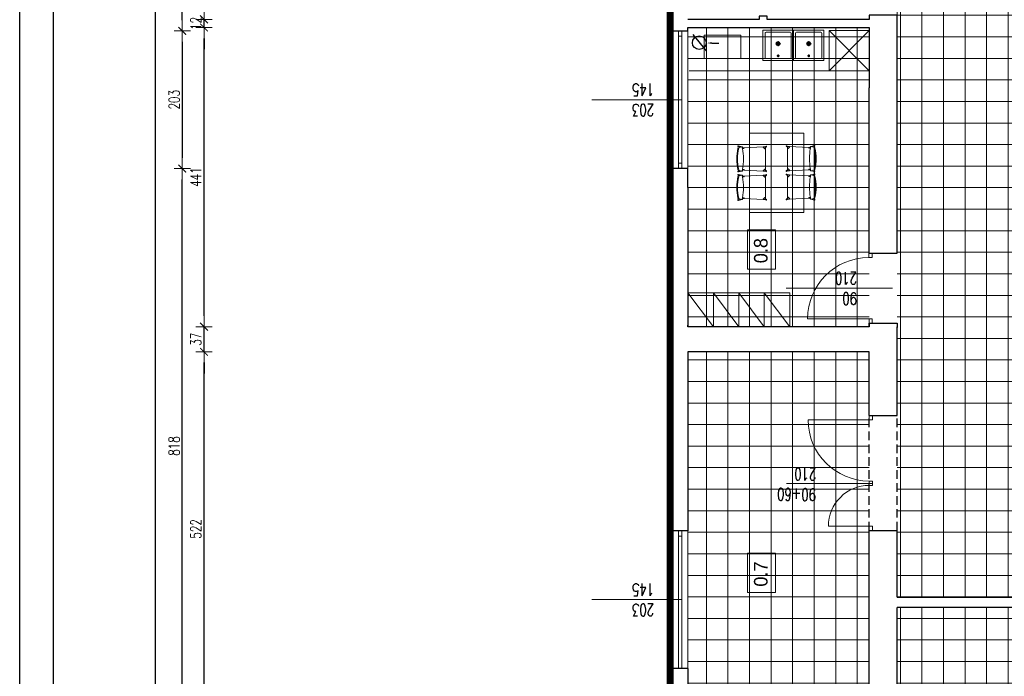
# Model space of a CAD drawing. Header units: millimetres. Extents: x -2948 to 78628, y 64669 to 215420.
# Tile 230 of 256: x 54088 to 55538, y 155019 to 155987. Entities that reach past the tile are written whole.
import ezdxf

# ---------------------------------------------------------------- set-up
doc = ezdxf.new("R2010")
doc.units = ezdxf.units.MM
for name, pattern in [('ACAD_ISO04W100', [30, 24, -3, 0, -3]), ('B0301', [25, 12.5, -6.25, 0, -6.25]), ('CENTER2', [1.125, 0.75, -0.125, 0.125, -0.125]), ('HIDDEN', [9.525, 6.35, -3.175])]:
    doc.linetypes.add(name, pattern=pattern)
for name, color, linetype, lineweight in [('1_OPIS_OKNA', 60, 'Continuous', 13), ('meble inst', 240, 'Continuous', 5), ('NOWE SCIANY', 3, 'Continuous', 13), ('NOWE WYBURZENIA', 1, 'Continuous', 20), ('OPIS', 2, 'Continuous', 13), ('osie', 91, 'ACAD_ISO04W100', 5), ('pomiwszczenia', 95, 'Continuous', 20), ('POMOC', 1, 'Continuous', 13), ('SCIANY', 7, 'Continuous', 30), ('STOLARKA', 3, 'Continuous', 13), ('WYMIAR', 5, 'Continuous', 13), ('WYPOSAZENIE_SANITARNE', 122, 'Continuous', 5), ('ŚCIANY', 7, 'Continuous', 30)]:
    doc.layers.add(name, color=color, linetype=linetype, lineweight=lineweight)
for name, color, linetype in [('_POMOCNICZE', 252, 'Continuous'), ('C--L99b', 1, 'Continuous'), ('FORMATKA', 7, 'Continuous'), ('pomocnicza', 4, 'Continuous'), ('wymiary', 1, 'Continuous')]:
    doc.layers.add(name, color=color, linetype=linetype)
doc.styles.add('style2', font='romans.shx', dxfattribs={"width": 0.7})
doc.dimstyles.new('100', dxfattribs={"dimscale": 80, "dimtxt": 0.2, "dimasz": 0.2, "dimexe": 1.25, "dimexo": 0.625, "dimgap": 0.05, "dimtad": 1, "dimdec": 0, "dimdsep": 46, "dimlunit": 6, "dimtxsty": 'style2', "dimblk1": 'TICK', "dimblk2": 'TICK', "dimsah": 1, "dimcen": 0.2, "dimse1": 1, "dimse2": 1, "dimclrd": 256, "dimclrt": 2, "dimadec": 0, "dimazin": 0, "dimtfac": 1, "dimtdec": 0, "dimtix": 1, "dimtmove": 1, "dimatfit": 0, "dimldrblk": 'DOTSMALL', "dimfxl": 1, "dimtolj": 1, "dimtzin": 0, "dimarcsym": 0})
pattern_1 = [(270, (659746.15, 586523.536), (31.75, -6e-14), []), (360, (659746.15, 586523.536), (6e-14, 31.75), [])]

# ---------------------------------------------------------------- blocks, each defined once
blk = doc.blocks.new('A$C25880EC6')
for p, q in [((22.7, 69.5), (24.2, 63)), ((24.1, 69.9), (25, 66.2)), ((26.2, 69.9), (24.3, 63.3)), ((26.2, 59), (24.4, 23.7)), ((25, 61.9), (25.6, 61.8)), ((26.3, 60.9), (26.2, 59)), ((26.2, 59), (26.7, 59)), ((27.2, 59.5), (27.3, 61.9)), ((27.3, 61.9), (27.3, 62.1)), ((66, 61.9), (66, 62.1)), ((66.2, 59.5), (66, 61.9)), ((67.1, 59), (66.7, 59)), ((67.1, 69.9), (69.1, 63.3)), ((67.1, 60.9), (67.2, 59)), ((67.2, 59), (69, 23.7)), ((68.4, 61.9), (67.7, 61.8)), ((69.3, 69.9), (68.3, 66.2)), ((70.7, 69.5), (69.2, 63)), ((75, 69.7), (70.7, 69.7)), ((75.1, 69.5), (76.5, 63)), ((76.4, 69.9), (77.4, 66.2)), ((78.6, 69.9), (76.6, 63.3)), ((78.5, 59), (76.7, 23.7)), ((77.3, 61.9), (78, 61.8)), ((78.6, 60.9), (78.5, 59)), ((78.6, 59), (79, 59)), ((79.6, 59.5), (79.7, 61.9)), ((79.7, 61.9), (79.7, 62.1)), ((118.4, 61.9), (118.4, 62.1)), ((118.5, 59.5), (118.4, 61.9)), ((119.5, 59), (119, 59)), ((119.4, 60.9), (119.5, 59)), ((119.5, 69.9), (121.4, 63.3)), ((119.5, 59), (121.3, 23.7)), ((120.7, 61.9), (120.1, 61.8)), ((121.7, 69.9), (120.7, 66.2)), ((123, 69.5), (121.5, 63)), ((0, -50), (0, 50)), ((0, 50), (145.7, 50)), ((145.7, -50), (145.7, 50)), ((23.2, 18.5), (24.2, 21.1)), ((24.4, 23.7), (24.3, 21.2)), ((24.4, 23.7), (25.2, 23.6)), ((24.4, 23.7), (25.2, 23.6)), ((24.5, 17.8), (25.8, 19.7)), ((25.5, 23.5), (27.9, 20.9)), ((25.5, 23.5), (27.9, 20.9)), ((25.9, 19.8), (28.1, 19.8)), ((28.1, 20.6), (28.1, 19.8)), ((28.1, 20.6), (28.1, 19.8)), ((28.1, 19.8), (46.7, 19.8)), ((65.3, 19.8), (46.7, 19.8)), ((65.3, 20.6), (65.3, 19.8)), ((65.3, 20.6), (65.3, 19.8)), ((67.4, 19.8), (65.3, 19.8)), ((67.8, 23.5), (65.4, 20.9)), ((67.8, 23.5), (65.4, 20.9)), ((68.9, 17.8), (67.6, 19.7)), ((69, 23.7), (68.2, 23.6)), ((69, 23.7), (68.2, 23.6)), ((69, 23.7), (69.1, 21.2)), ((70.1, 18.5), (69.1, 21.1)), ((75.6, 18.5), (76.6, 21.1)), ((76.7, 23.7), (76.6, 21.2)), ((76.7, 23.7), (77.5, 23.6)), ((76.7, 23.7), (77.5, 23.6)), ((76.8, 17.8), (78.1, 19.7)), ((77.9, 23.5), (80.3, 20.9)), ((77.9, 23.5), (80.3, 20.9)), ((78.3, 19.8), (80.4, 19.8)), ((80.4, 20.6), (80.4, 19.8)), ((80.4, 20.6), (80.4, 19.8)), ((80.4, 19.8), (99, 19.8)), ((117.6, 19.8), (99, 19.8)), ((117.6, 20.6), (117.6, 19.8)), ((117.6, 20.6), (117.6, 19.8)), ((119.8, 19.8), (117.6, 19.8)), ((120.2, 23.5), (117.8, 20.9)), ((120.2, 23.5), (117.8, 20.9)), ((121.3, 17.8), (119.9, 19.7)), ((121.3, 23.7), (120.5, 23.6)), ((121.3, 23.7), (120.5, 23.6)), ((121.3, 23.7), (121.5, 21.2)), ((122.5, 18.5), (121.5, 21.1)), ((23.9, -19.5), (24.9, -22.2)), ((25, -24.8), (24.9, -22.3)), ((25, -24.8), (25.8, -24.7)), ((25, -24.8), (25.8, -24.7)), ((26.8, -60.1), (25, -24.8)), ((25.1, -18.9), (26.4, -20.8)), ((26.2, -24.6), (28.6, -22)), ((26.2, -24.6), (28.6, -22)), ((26.6, -20.9), (28.7, -20.9)), ((28.7, -20.9), (47.3, -20.9)), ((28.7, -21.7), (28.7, -20.9)), ((28.7, -21.7), (28.7, -20.9)), ((65.9, -20.9), (47.3, -20.9)), ((68.1, -20.9), (65.9, -20.9)), ((65.9, -21.7), (65.9, -20.9)), ((65.9, -21.7), (65.9, -20.9)), ((68.5, -24.6), (66.1, -22)), ((68.5, -24.6), (66.1, -22)), ((67.8, -60.1), (69.6, -24.8)), ((69.5, -18.9), (68.2, -20.8)), ((69.6, -24.8), (68.8, -24.7)), ((69.6, -24.8), (68.8, -24.7)), ((69.6, -24.8), (69.7, -22.3)), ((70.8, -19.5), (69.8, -22.2)), ((76.2, -19.5), (77.2, -22.2)), ((77.4, -24.8), (77.2, -22.3)), ((77.4, -18.9), (78.8, -20.8)), ((77.4, -24.8), (78.2, -24.7)), ((77.4, -24.8), (78.2, -24.7)), ((79.2, -60.1), (77.4, -24.8)), ((78.5, -24.6), (80.9, -22)), ((78.5, -24.6), (80.9, -22)), ((78.9, -20.9), (81.1, -20.9)), ((81.1, -20.9), (99.7, -20.9)), ((81.1, -21.7), (81.1, -20.9)), ((81.1, -21.7), (81.1, -20.9)), ((118.3, -20.9), (99.7, -20.9)), ((120.4, -20.9), (118.3, -20.9)), ((118.3, -21.7), (118.3, -20.9)), ((118.3, -21.7), (118.3, -20.9)), ((120.8, -24.6), (118.4, -22)), ((120.8, -24.6), (118.4, -22)), ((120.2, -60.1), (122, -24.8)), ((121.9, -18.9), (120.6, -20.8)), ((122, -24.8), (121.2, -24.7)), ((122, -24.8), (121.2, -24.7)), ((122, -24.8), (122.1, -22.3)), ((123.1, -19.5), (122.1, -22.2)), ((145.7, -50), (0, -50)), ((23.3, -70.6), (24.8, -64.1)), ((24.7, -71), (25.6, -67.2)), ((26.9, -71), (24.9, -64.4)), ((25.6, -63), (26.3, -62.8)), ((26.8, -60.1), (27.3, -60.1)), ((26.9, -62), (26.8, -60.1)), ((27.8, -60.5), (28, -63)), ((28, -63), (28, -63.2)), ((66.8, -60.5), (66.7, -63)), ((66.7, -63), (66.7, -63.2)), ((67.8, -60.1), (67.3, -60.1)), ((67.7, -62), (67.8, -60.1)), ((67.8, -71), (69.7, -64.4)), ((69, -63), (68.4, -62.8)), ((69.9, -71), (69, -67.2)), ((71.3, -70.6), (69.8, -64.1)), ((75.7, -70.6), (77.2, -64.1)), ((77, -71), (78, -67.2)), ((79.2, -71), (77.3, -64.4)), ((78, -63), (78.6, -62.8)), ((79.2, -60.1), (79.7, -60.1)), ((79.3, -62), (79.2, -60.1)), ((80.2, -60.5), (80.3, -63)), ((80.3, -63), (80.3, -63.2)), ((119.1, -60.5), (119, -63)), ((119, -63), (119, -63.2)), ((120.1, -60.1), (119.7, -60.1)), ((120.1, -62), (120.2, -60.1)), ((120.1, -71), (122.1, -64.4)), ((121.4, -63), (120.7, -62.8)), ((122.3, -71), (121.3, -67.2)), ((123.6, -70.6), (122.2, -64.1))]:
    blk.add_line(p, q)
for centre, radius, start, end in [((46.7, -18.7), 91.3, 90, 102.6049), ((46.7, -18.7), 91.3, 77.3951, 90), ((99, -18.7), 91.3, 90, 102.6049), ((99, -18.7), 91.3, 77.3951, 90), ((23.4, 69.7), 0.7, 14.5105, 194.5105), ((24.8, 63.2), 0.5, 163.586, 211.1782), ((27.3, 72.6), 10.4, 256.1504, 268.603), ((25.5, 61), 0.8, 357.086, 79.7695), ((26.9, 69.6), 0.756, 102.6049, 165.0833), ((26.7, 59.5), 0.5, 267.0298, 357.086), ((46.7, -20.3), 91.3, 90, 102.3944), ((46.7, 164.7), 104.5, 259.3338, 280.6662), ((46.7, -20.3), 91.3, 77.6056, 90), ((66.7, 59.5), 0.5, 182.914, 272.9702), ((66, 72.6), 10.4, 271.397, 283.8496), ((66.4, 69.6), 0.756, 14.9167, 77.3951), ((67.9, 61), 0.8, 100.2305, 182.914), ((68.6, 63.2), 0.5, 328.8218, 16.414), ((70, 69.7), 0.7, 345.4895, 165.4895), ((75.7, 69.7), 0.7, 14.5105, 194.5105), ((77.1, 63.2), 0.5, 163.586, 211.1782), ((79.7, 72.6), 10.4, 256.1504, 268.603), ((77.8, 61), 0.8, 357.086, 79.7695), ((79.3, 69.6), 0.756, 102.6049, 165.0833), ((79.1, 59.5), 0.5, 267.0298, 357.086), ((99, -20.3), 91.3, 90, 102.3944), ((99, 164.7), 104.5, 259.3338, 280.6662), ((99, -20.3), 91.3, 77.6056, 90), ((119, 59.5), 0.5, 182.914, 272.9702), ((118.4, 72.6), 10.4, 271.397, 283.8496), ((118.8, 69.6), 0.756, 14.9167, 77.3951), ((120.2, 61), 0.8, 100.2305, 182.914), ((121, 63.2), 0.5, 328.8218, 16.414), ((122.3, 69.7), 0.7, 345.4895, 165.4895), ((23.9, 18.2), 0.7, 155.8771, 324.9714), ((24.1, 21.2), 0.2, 339.3772, 357.0298), ((25.2, 23.1), 0.5, 43.5149, 87.0298), ((25.2, 23.1), 0.5, 43.5149, 87.0298), ((25.9, 19.6), 0.2, 90, 145.097), ((27.6, 20.6), 0.5, 0, 43.5149), ((27.6, 20.6), 0.5, 0, 43.5149), ((65.8, 20.6), 0.5, 136.4851, 180), ((65.8, 20.6), 0.5, 136.4851, 180), ((67.4, 19.6), 0.2, 34.903, 90), ((68.2, 23.1), 0.5, 92.9702, 136.4851), ((68.2, 23.1), 0.5, 92.9702, 136.4851), ((69.5, 18.2), 0.7, 215.0286, 24.1229), ((69.3, 21.2), 0.2, 182.9702, 200.6228), ((76.2, 18.2), 0.7, 155.8771, 324.9714), ((76.4, 21.2), 0.2, 339.3772, 357.0298), ((77.5, 23.1), 0.5, 43.5149, 87.0298), ((77.5, 23.1), 0.5, 43.5149, 87.0298), ((78.3, 19.6), 0.2, 90, 145.097), ((79.9, 20.6), 0.5, 0, 43.5149), ((79.9, 20.6), 0.5, 0, 43.5149), ((118.1, 20.6), 0.5, 136.4851, 180), ((118.1, 20.6), 0.5, 136.4851, 180), ((119.8, 19.6), 0.2, 34.903, 90), ((120.6, 23.1), 0.5, 92.9702, 136.4851), ((120.6, 23.1), 0.5, 92.9702, 136.4851), ((121.8, 18.2), 0.7, 215.0286, 24.1229), ((121.7, 21.2), 0.2, 182.9702, 200.6228), ((24.5, -19.3), 0.7, 35.0286, 204.1229), ((24.7, -22.3), 0.2, 2.9702, 20.6228), ((25.8, -24.2), 0.5, 272.9702, 316.4851), ((25.8, -24.2), 0.5, 272.9702, 316.4851), ((26.6, -20.7), 0.2, 214.903, 270), ((28.2, -21.7), 0.5, 316.4851, 0), ((28.2, -21.7), 0.5, 316.4851, 0), ((66.4, -21.7), 0.5, 180, 223.5149), ((66.4, -21.7), 0.5, 180, 223.5149), ((68.1, -20.7), 0.2, 270, 325.097), ((68.8, -24.2), 0.5, 223.5149, 267.0298), ((68.8, -24.2), 0.5, 223.5149, 267.0298), ((70.1, -19.3), 0.7, 335.8771, 144.9714), ((69.9, -22.3), 0.2, 159.3772, 177.0298), ((76.9, -19.3), 0.7, 35.0286, 204.1229), ((77, -22.3), 0.2, 2.9702, 20.6228), ((78.1, -24.2), 0.5, 272.9702, 316.4851), ((78.1, -24.2), 0.5, 272.9702, 316.4851), ((78.9, -20.7), 0.2, 214.903, 270), ((80.6, -21.7), 0.5, 316.4851, 0), ((80.6, -21.7), 0.5, 316.4851, 0), ((118.8, -21.7), 0.5, 180, 223.5149), ((118.8, -21.7), 0.5, 180, 223.5149), ((120.4, -20.7), 0.2, 270, 325.097), ((121.2, -24.2), 0.5, 223.5149, 267.0298), ((121.2, -24.2), 0.5, 223.5149, 267.0298), ((122.5, -19.3), 0.7, 335.8771, 144.9714), ((122.3, -22.3), 0.2, 159.3772, 177.0298), ((24, -70.8), 0.7, 165.4895, 345.4895), ((25.4, -64.2), 0.5, 148.8218, 196.414), ((28, -73.7), 10.4, 91.397, 103.8496), ((26.1, -62.1), 0.8, 280.2305, 2.914), ((27.6, -70.7), 0.756, 194.9167, 257.3951), ((27.3, -60.6), 0.5, 2.914, 92.9702), ((47.3, 17.6), 91.3, 257.3951, 270), ((47.3, 19.2), 91.3, 257.6056, 270), ((47.3, -165.8), 104.5, 79.3338, 100.6662), ((47.3, 19.2), 91.3, 270, 282.3944), ((47.3, 17.6), 91.3, 270, 282.6049), ((67.3, -60.6), 0.5, 87.0298, 177.086), ((66.7, -73.7), 10.4, 76.1504, 88.603), ((67.1, -70.7), 0.756, 282.6049, 345.0833), ((68.5, -62.1), 0.8, 177.086, 259.7695), ((69.2, -64.2), 0.5, 343.586, 31.1782), ((70.6, -70.8), 0.7, 194.5105, 14.5105), ((76.4, -70.8), 0.7, 165.4895, 345.4895), ((77.7, -64.2), 0.5, 148.8218, 196.414), ((80.3, -73.7), 10.4, 91.397, 103.8496), ((78.5, -62.1), 0.8, 280.2305, 2.914), ((79.9, -70.7), 0.756, 194.9167, 257.3951), ((79.7, -60.6), 0.5, 2.914, 92.9702), ((99.7, 17.6), 91.3, 257.3951, 270), ((99.7, 19.2), 91.3, 257.6056, 270), ((99.7, -165.8), 104.5, 79.3338, 100.6662), ((99.7, 19.2), 91.3, 270, 282.3944), ((99.7, 17.6), 91.3, 270, 282.6049), ((119.6, -60.6), 0.5, 87.0298, 177.086), ((119, -73.7), 10.4, 76.1504, 88.603), ((119.4, -70.7), 0.756, 282.6049, 345.0833), ((120.9, -62.1), 0.8, 177.086, 259.7695), ((121.6, -64.2), 0.5, 343.586, 31.1782), ((123, -70.8), 0.7, 194.5105, 14.5105)]:
    blk.add_arc(centre, radius, start, end)
at = {"extrusion": (0, 0, -1)}
for centre, major_axis, ratio, start_param, end_param in [((25, 63), (0, 1.1), 0.727273, 3.141593, 4.712389), ((24.9, 63.6), (0, 1.1), 0.727273, 3.281456, 4.018429), ((27, 62.1), (0.305, 0), 0.306923, -1.406459, 0.051116), ((77.3, 63), (0, 1.1), 0.727273, 3.141593, 4.712389), ((77.3, 63.6), (0, 1.1), 0.727273, 3.281456, 4.018429), ((79.4, 62.1), (0.305, 0), 0.306923, -1.406459, 0.051116), ((25.2, 20.8), (-0.778, 0.778), 0.727273, 3.663256, 4.730066), ((68.2, 20.8), (0.736, 0.817), 0.727273, 0.765622, 1.588473), ((77.5, 20.8), (-0.778, 0.778), 0.727273, 3.663256, 4.730066), ((120.5, 20.8), (0.736, 0.817), 0.727273, 0.765622, 1.588473), ((25.8, -21.9), (0.736, 0.817), 0.727273, 3.907214, 4.730066), ((68.8, -21.9), (-0.778, 0.778), 0.727273, 0.521663, 1.588473), ((78.2, -21.9), (0.736, 0.817), 0.727273, 3.907214, 4.730066), ((121.1, -21.9), (-0.778, 0.778), 0.727273, 0.521663, 1.588473), ((67, -63.2), (-0.305, 0), 0.306923, -1.406459, 0.051116), ((69, -64.1), (0, 1.1), 0.727273, 0, 1.570796), ((69.1, -64.7), (0, 1.1), 0.727273, 0.139864, 0.876837), ((119.3, -63.2), (-0.305, 0), 0.306923, -1.406459, 0.051116), ((121.4, -64.1), (0, 1.1), 0.727273, 0, 1.570796), ((121.4, -64.7), (0, 1.1), 0.727273, 0.139864, 0.876837)]:
    blk.add_ellipse(centre, major_axis=major_axis, ratio=ratio, start_param=start_param, end_param=end_param, dxfattribs=at)
for centre, major_axis, ratio, start_param, end_param in [((66.3, 62.1), (-0.305, 0), 0.306923, -1.406459, 0.051116), ((68.4, 63), (0, 1.1), 0.727273, 3.141593, 4.712389), ((68.4, 63.6), (0, 1.1), 0.727273, 3.281456, 4.018429), ((118.7, 62.1), (-0.305, 0), 0.306923, -1.406459, 0.051116), ((120.7, 63), (0, 1.1), 0.727273, 3.141593, 4.712389), ((120.8, 63.6), (0, 1.1), 0.727273, 3.281456, 4.018429), ((25.2, 20.8), (-0.736, 0.817), 0.727273, 0.765622, 1.588473), ((68.2, 20.8), (0.778, 0.778), 0.727273, 3.663256, 4.730066), ((77.6, 20.8), (-0.736, 0.817), 0.727273, 0.765622, 1.588473), ((120.5, 20.8), (0.778, 0.778), 0.727273, 3.663256, 4.730066), ((25.8, -21.9), (0.778, 0.778), 0.727273, 0.521663, 1.588473), ((68.8, -21.9), (-0.736, 0.817), 0.727273, 3.907214, 4.730066), ((78.2, -21.9), (0.778, 0.778), 0.727273, 0.521663, 1.588473), ((121.1, -21.9), (-0.736, 0.817), 0.727273, 3.907214, 4.730066), ((25.6, -64.1), (0, 1.1), 0.727273, 0, 1.570796), ((25.6, -64.7), (0, 1.1), 0.727273, 0.139864, 0.876837), ((27.7, -63.2), (0.305, 0), 0.306923, -1.406459, 0.051116), ((78, -64.1), (0, 1.1), 0.727273, 0, 1.570796), ((77.9, -64.7), (0, 1.1), 0.727273, 0.139864, 0.876837), ((80, -63.2), (0.305, 0), 0.306923, -1.406459, 0.051116)]:
    blk.add_ellipse(centre, major_axis=major_axis, ratio=ratio, start_param=start_param, end_param=end_param)
blk = doc.blocks.new('TICK')
at = {"color": 5}
for p, q in [((-1, 0), (1, 0)), ((0, -0.75), (0, 0.75))]:
    blk.add_line(p, q, dxfattribs=at)
at = {"const_width": 0.1}
blk.add_lwpolyline([(-0.354, -0.354), (0.354, 0.354)], dxfattribs=at)
blk = doc.blocks.new('*D1828')
at = {"layer": 'Defpoints', "color": 0, "ltscale": 2, "transparency": 16777216}
for p in [(54994.2, 155970.6), (54327.2, 155767.6), (54987.6, 155767.6)]:
    blk.add_point(p, dxfattribs=at)
at = {"layer": 'WYMIAR', "lineweight": -2, "ltscale": 2, "transparency": 16777216}
blk.add_line((54327.2, 155954.6), (54327.2, 155783.6), dxfattribs=at)
at = {"layer": 'WYMIAR', "lineweight": -2, "ltscale": 2, "transparency": 16777216, "xscale": 16, "yscale": 16, "zscale": 16}
for p, rotation in [((54327.2, 155970.6), 90), ((54327.2, 155767.6), 270)]:
    blk.add_blockref('TICK', p, dxfattribs=dict(at, rotation=rotation))
at = {"layer": 'WYMIAR', "color": 2, "ltscale": 2, "transparency": 16777216, "insert": (54315.2, 155869.1), "char_height": 16, "attachment_point": 5, "rotation": 90, "style": 'style2'}
blk.add_mtext('\\A1;203', dxfattribs=at)
blk = doc.blocks.new('_DotSmall')
at = {"layer": 'OPIS', "color": 0, "const_width": 0.5}
blk.add_lwpolyline([(-0.0625, 0, 1), (0.0625, 0, 1)], format="xyb", close=True, dxfattribs=at)
blk = doc.blocks.new('*D1839')
at = {"layer": 'Defpoints', "color": 0, "ltscale": 2, "transparency": 16777216}
for p in [(54327.2, 156460.6), (54981.2, 156460.6), (54981.2, 155970.6)]:
    blk.add_point(p, dxfattribs=at)
at = {"layer": 'WYMIAR', "lineweight": -2, "ltscale": 2, "transparency": 16777216}
blk.add_line((54327.2, 155986.6), (54327.2, 156444.6), dxfattribs=at)
at = {"layer": 'WYMIAR', "lineweight": -2, "ltscale": 2, "transparency": 16777216, "xscale": 16, "yscale": 16, "zscale": 16}
for p, rotation in [((54327.2, 156460.6), 90), ((54327.2, 155970.6), 270)]:
    blk.add_blockref('TICK', p, dxfattribs=dict(at, rotation=rotation))
at = {"layer": 'WYMIAR', "color": 2, "ltscale": 2, "transparency": 16777216, "insert": (54315.2, 156215.6), "char_height": 16, "attachment_point": 5, "rotation": 90, "style": 'style2'}
blk.add_mtext('\\A1;490', dxfattribs=at)
blk = doc.blocks.new('*D1840')
at = {"layer": 'Defpoints', "color": 0, "ltscale": 2, "transparency": 16777216}
for p in [(54327.2, 155767.6), (54981.2, 155767.6), (54981.2, 154949.6)]:
    blk.add_point(p, dxfattribs=at)
at = {"layer": 'WYMIAR', "lineweight": -2, "ltscale": 2, "transparency": 16777216}
blk.add_line((54327.2, 154965.6), (54327.2, 155751.6), dxfattribs=at)
at = {"layer": 'WYMIAR', "lineweight": -2, "ltscale": 2, "transparency": 16777216, "xscale": 16, "yscale": 16, "zscale": 16}
for p, rotation in [((54327.2, 155767.6), 90), ((54327.2, 154949.6), 270)]:
    blk.add_blockref('TICK', p, dxfattribs=dict(at, rotation=rotation))
at = {"layer": 'WYMIAR', "color": 2, "ltscale": 2, "transparency": 16777216, "insert": (54315.2, 155358.6), "char_height": 16, "attachment_point": 5, "rotation": 90, "style": 'style2'}
blk.add_mtext('\\A1;818', dxfattribs=at)
blk = doc.blocks.new('umywalka Starck X 57x57 rzut')
for p, q in [((8123.9, 1956.5, 0), (8123.9, 1911.5, 0)), ((8125.9, 1958.5, 0), (8170.9, 1958.5, 0)), ((8172.9, 1956.5, 0), (8172.9, 1911.5, 0)), ((8125.9, 1909.5, 0), (8170.9, 1909.5, 0))]:
    blk.add_line(p, q)
at = {"elevation": 0}
blk.add_lwpolyline([(8176.9, 1961.8, 0.414214), (8176.2, 1962.5), (8120.6, 1962.5, 0.414214), (8119.9, 1961.8), (8119.9, 1906.2, 0.414214), (8120.6, 1905.5), (8176.2, 1905.5, 0.414214), (8176.9, 1906.2)], format="xyb", close=True, dxfattribs=at)
blk.add_circle((8148.4, 1953.5, 0), 1.75)
at = {"linetype": 'Continuous'}
for radius in [3.75, 2.6]:
    blk.add_circle((8148.4, 1931, 0), radius, dxfattribs=at)
for centre, start, end in [((8125.9, 1956.5, 0), 90, 180), ((8170.9, 1956.5, 0), 0, 90), ((8125.9, 1911.5, 0), 180, 270), ((8170.9, 1911.5, 0), 270, 0)]:
    blk.add_arc(centre, 2, start, end)
at = {"layer": 'osie', "linetype": 'CENTER2', "ltscale": 5}
for p, q in [((8150.7, 1953.5, 0), (8146, 1953.5, 0)), ((8148.4, 1955.9, 0), (8148.4, 1951.2, 0)), ((8143.3, 1931, 0), (8153.3, 1931, 0)), ((8148.4, 1935.9, 0), (8148.4, 1926.1, 0))]:
    blk.add_line(p, q, dxfattribs=at)
blk = doc.blocks.new('*D1890')
at = {"layer": 'Defpoints', "color": 0, "ltscale": 2, "transparency": 16777216}
for p in [(54288, 162958.6), (55030, 162958.6), (55030, 153291.6)]:
    blk.add_point(p, dxfattribs=at)
at = {"layer": 'WYMIAR', "lineweight": -2, "ltscale": 2, "transparency": 16777216}
blk.add_line((54288, 153307.6), (54288, 162942.6), dxfattribs=at)
at = {"layer": 'WYMIAR', "lineweight": -2, "ltscale": 2, "transparency": 16777216, "xscale": 16, "yscale": 16, "zscale": 16}
for p, rotation in [((54288, 162958.6), 90.00020786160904), ((54288, 153291.6), 270.0002078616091)]:
    blk.add_blockref('TICK', p, dxfattribs=dict(at, rotation=rotation))
at = {"layer": 'WYMIAR', "color": 2, "ltscale": 2, "transparency": 16777216, "insert": (54275.5, 158125.1), "char_height": 16, "attachment_point": 5, "rotation": 90.0002, "style": 'style2'}
blk.add_mtext('\\A1;9\xa0667', dxfattribs=at)
blk = doc.blocks.new('*D1903')
at = {"layer": 'Defpoints', "color": 0, "ltscale": 2, "transparency": 16777216}
for p in [(54359.2, 155497.6), (55082.4, 155497.6), (55082.4, 154975.6)]:
    blk.add_point(p, dxfattribs=at)
at = {"layer": 'WYMIAR', "lineweight": -2, "ltscale": 2, "transparency": 16777216}
blk.add_line((54359.2, 154991.6), (54359.2, 155481.6), dxfattribs=at)
at = {"layer": 'WYMIAR', "lineweight": -2, "ltscale": 2, "transparency": 16777216, "xscale": 16, "yscale": 16, "zscale": 16}
for p, rotation in [((54359.2, 155497.6), 90), ((54359.2, 154975.6), 270)]:
    blk.add_blockref('TICK', p, dxfattribs=dict(at, rotation=rotation))
at = {"layer": 'WYMIAR', "color": 2, "ltscale": 2, "transparency": 16777216, "insert": (54347.2, 155236.6), "char_height": 16, "attachment_point": 5, "rotation": 90, "style": 'style2'}
blk.add_mtext('\\A1;522', dxfattribs=at)
blk = doc.blocks.new('*D1904')
at = {"layer": 'Defpoints', "color": 0, "ltscale": 2, "transparency": 16777216}
for p in [(54359.2, 155534.6), (55082.4, 155534.6), (55082.4, 155497.6)]:
    blk.add_point(p, dxfattribs=at)
at = {"layer": 'WYMIAR', "lineweight": -2, "ltscale": 2, "transparency": 16777216}
for p, q in [((54359.2, 155550.6), (54359.2, 155566.6)), ((54359.2, 155497.6), (54359.2, 155534.6)), ((54359.2, 155481.6), (54359.2, 155465.6))]:
    blk.add_line(p, q, dxfattribs=at)
at = {"layer": 'WYMIAR', "lineweight": -2, "ltscale": 2, "transparency": 16777216, "xscale": 16, "yscale": 16, "zscale": 16}
for p, rotation in [((54359.2, 155534.6), 270), ((54359.2, 155497.6), 90)]:
    blk.add_blockref('TICK', p, dxfattribs=dict(at, rotation=rotation))
at = {"layer": 'WYMIAR', "color": 2, "ltscale": 2, "transparency": 16777216, "insert": (54347.2, 155516.1), "char_height": 16, "attachment_point": 5, "rotation": 90, "style": 'style2'}
blk.add_mtext('\\A1;37', dxfattribs=at)
blk = doc.blocks.new('*D1905')
at = {"layer": 'Defpoints', "color": 0, "ltscale": 2, "transparency": 16777216}
for p in [(54359.2, 155975.6), (55072, 155975.6), (55082.4, 155534.6)]:
    blk.add_point(p, dxfattribs=at)
at = {"layer": 'WYMIAR', "lineweight": -2, "ltscale": 2, "transparency": 16777216}
blk.add_line((54359.2, 155550.6), (54359.2, 155959.6), dxfattribs=at)
at = {"layer": 'WYMIAR', "lineweight": -2, "ltscale": 2, "transparency": 16777216, "xscale": 16, "yscale": 16, "zscale": 16}
for p, rotation in [((54359.2, 155975.6), 90), ((54359.2, 155534.6), 270)]:
    blk.add_blockref('TICK', p, dxfattribs=dict(at, rotation=rotation))
at = {"layer": 'WYMIAR', "color": 2, "ltscale": 2, "transparency": 16777216, "insert": (54347.2, 155755.1), "char_height": 16, "attachment_point": 5, "rotation": 90, "style": 'style2'}
blk.add_mtext('\\A1;441', dxfattribs=at)
blk = doc.blocks.new('*D1924')
at = {"layer": 'Defpoints', "color": 0, "ltscale": 2, "transparency": 16777216}
for p in [(54359.2, 155987.6), (55072, 155987.6), (55072, 155975.6)]:
    blk.add_point(p, dxfattribs=at)
at = {"layer": 'WYMIAR', "lineweight": -2, "ltscale": 2, "transparency": 16777216}
for p, q in [((54359.2, 156003.6), (54359.2, 156019.6)), ((54359.2, 155975.6), (54359.2, 155987.6)), ((54359.2, 155959.6), (54359.2, 155943.6))]:
    blk.add_line(p, q, dxfattribs=at)
at = {"layer": 'WYMIAR', "lineweight": -2, "ltscale": 2, "transparency": 16777216, "xscale": 16, "yscale": 16, "zscale": 16}
for p, rotation in [((54359.2, 155987.6), 270), ((54359.2, 155975.6), 90)]:
    blk.add_blockref('TICK', p, dxfattribs=dict(at, rotation=rotation))
at = {"layer": 'WYMIAR', "color": 2, "ltscale": 2, "transparency": 16777216, "insert": (54347.2, 155981.6), "char_height": 16, "attachment_point": 5, "rotation": 90, "style": 'style2'}
blk.add_mtext('\\A1;12', dxfattribs=at)
blk = doc.blocks.new('*D1925')
at = {"layer": 'Defpoints', "color": 0, "ltscale": 2, "transparency": 16777216}
for p in [(54359.2, 156134.6), (55072, 156134.6), (55072, 155987.6)]:
    blk.add_point(p, dxfattribs=at)
at = {"layer": 'WYMIAR', "lineweight": -2, "ltscale": 2, "transparency": 16777216}
blk.add_line((54359.2, 156003.6), (54359.2, 156118.6), dxfattribs=at)
at = {"layer": 'WYMIAR', "lineweight": -2, "ltscale": 2, "transparency": 16777216, "xscale": 16, "yscale": 16, "zscale": 16}
for p, rotation in [((54359.2, 156134.6), 90), ((54359.2, 155987.6), 270)]:
    blk.add_blockref('TICK', p, dxfattribs=dict(at, rotation=rotation))
at = {"layer": 'WYMIAR', "color": 2, "ltscale": 2, "transparency": 16777216, "insert": (54347.2, 156061.1), "char_height": 16, "attachment_point": 5, "rotation": 90, "style": 'style2'}
blk.add_mtext('\\A1;147', dxfattribs=at)

msp = doc.modelspace()

# ---------------------------------------------------------------- hatches: boundary and pattern name
at = {"layer": '_POMOCNICZE', "lineweight": 13, "true_color": 0x139b48, "extrusion": (-8.85905e-08, -2.09366e-08, 1)}
h = msp.add_hatch(dxfattribs=at)
h.set_pattern_fill('ANSI37', color=114, scale=10, angle=135)
h.set_pattern_definition(pattern_1)
h.paths.add_polyline_path([(56248, 156901.6), (55380, 156902.4), (55380, 155136.1), (56248, 155135.1)])
at = {"layer": '_POMOCNICZE', "lineweight": 13, "true_color": 0xf8991e, "extrusion": (-8.85905e-08, -2.09366e-08, 1)}
h = msp.add_hatch(dxfattribs=at)
h.set_pattern_fill('ANSI37', color=30, scale=10, angle=135)
h.set_pattern_definition(pattern_1)
h.paths.add_polyline_path([(55339, 155975.6), (55072, 155975.6), (55072, 155534.6), (55339, 155534.6)])
h = msp.add_hatch(dxfattribs=at)
h.set_pattern_fill('ANSI37', color=30, scale=10, angle=135)
h.set_pattern_definition(pattern_1)
h.paths.add_polyline_path([(55339, 155497.6), (55072, 155497.6), (55072, 154975.6), (55339, 154975.6)])
at = {"layer": '_POMOCNICZE', "lineweight": 13, "true_color": 0x139b48, "extrusion": (-8.85905e-08, -2.09366e-08, 1)}
h = msp.add_hatch(dxfattribs=at)
h.set_pattern_fill('ANSI37', color=114, scale=10, angle=135)
h.set_pattern_definition(pattern_1)
h.paths.add_polyline_path([(56248, 155119.6), (55380, 155120.6), (55380, 153801.6), (56231.8, 153801.6)])

# ---------------------------------------------------------------- linework, layer by layer
for p, q in [((55079, 155965.3), (55098.7, 155941)), ((55107.6, 155952.7), (55117.4, 155952.7))]:
    msp.add_line(p, q)
msp.add_circle((55088.6, 155953.1), 10)
msp.add_solid([(55107.6, 155951.4), (55107.6, 155954), (55099.7, 155952.7)])
at = {"layer": '1_OPIS_OKNA'}
for p, q in [((55063, 155869.1), (54930.4, 155869.1)), ((55063, 155132.4), (54930.4, 155132.4))]:
    msp.add_line(p, q, dxfattribs=at)
at = {"layer": 'C--L99b', "color": 12, "linetype": 'B0301', "true_color": 0xdb0000, "const_width": 10.4}
msp.add_lwpolyline([(55046, 158756.6), (55046, 154949.6)], dxfattribs=at)
at = {"layer": 'FORMATKA', "ltscale": 2}
for points in [[(57057.7, 165400.3), (57057.7, 152900.3), (54087.7, 152900.3), (54087.7, 165400.3)], [(54137.7, 152950.3), (54137.7, 165345.3), (57007.7, 165345.3), (57007.7, 152950.3)]]:
    msp.add_lwpolyline(points, close=True, dxfattribs=at)
at = {"layer": 'meble inst', "lineweight": 5, "ltscale": 0.02}
for p, q in [((55279.8, 155911.9), (55339, 155971.1)), ((55279.8, 155971.1), (55339, 155911.9)), ((55074, 155911.9), (55339, 155911.9))]:
    msp.add_line(p, q, dxfattribs=at)
at = {"layer": 'meble inst', "ltscale": 0.02}
msp.add_lwpolyline([(55095.9, 155930.5), (55095.9, 155964.5), (55150.1, 155964.4), (55150.1, 155930.1)], close=True, dxfattribs=at)
at = {"layer": 'meble inst', "lineweight": 5, "ltscale": 0.02}
msp.add_lwpolyline([(55339, 155911.9), (55339, 155971.1), (55279.8, 155971.1), (55279.8, 155911.9), (55339, 155911.9)], dxfattribs=at)
at = {"layer": 'NOWE SCIANY'}
for p, q in [((55338.3, 155636.4), (55338.3, 155642.9)), ((55343.3, 155636.4), (55343.3, 155642.9)), ((55338.3, 155636.4), (55343.3, 155636.4)), ((55216.7, 155591.4), (55373.3, 155591.4)), ((55338.3, 155546.4), (55343.3, 155546.4)), ((55339, 155539.9), (55339, 155546.4)), ((55343.3, 155539.6), (55343.3, 155546.4)), ((55339, 155397.1), (55344, 155397.1)), ((55339, 155397.1), (55344, 155397.1)), ((55344, 155403.6), (55344, 155397.1)), ((55344, 155403.6), (55344, 155397.1)), ((55072, 155391.4), (55072, 155384.9)), ((55217.4, 155303.6), (55344, 155303.6)), ((55339, 155307.1), (55344, 155307.1)), ((55339, 155307.1), (55339, 155300.6)), ((55339, 155300.6), (55344, 155300.6)), ((55344, 155307.1), (55344, 155300.6)), ((55344, 155300.6), (55344, 155307.1)), ((55339, 155240.6), (55339, 155234.6)), ((55339, 155240.6), (55339, 155234.1)), ((55339, 155240.6), (55344, 155240.6)), ((55344, 155240.6), (55344, 155234.6)), ((55344, 155240.6), (55344, 155234.6)), ((55344, 155234.6), (55344, 155240.6)), ((55344, 155234.1), (55344, 155240.6))]:
    msp.add_line(p, q, dxfattribs=at)
at = {"layer": 'NOWE SCIANY', "ltscale": 2}
for p, q in [((55338.3, 155546.4), (55248.3, 155546.4)), ((55339, 155397.1), (55249, 155397.1)), ((55339, 155240.6), (55279, 155240.6))]:
    msp.add_line(p, q, dxfattribs=at)
at = {"layer": 'NOWE SCIANY'}
for points in [[(55380, 155886.6), (55380, 156000.1)], [(55339, 155886.6), (55339, 155975.6)], [(55339, 155950.6), (55339, 155975.6)], [(55338.3, 155642.9), (55379.3, 155642.9)], [(55339, 155539.6), (55380, 155539.6)], [(55343, 155307.1), (55339, 155307.1), (55344, 155307.1)], [(55343, 155300.6), (55339, 155300.6), (55344, 155300.6)], [(55339, 155234.1), (55380, 155234.1)], [(55380, 155120.6), (56248, 155120.6)]]:
    msp.add_lwpolyline(points, dxfattribs=at)
at = {"layer": 'NOWE SCIANY', "ltscale": 2}
for points in [[(55339, 155975.6), (55072, 155975.6)], [(55277, 155975.6), (55277, 155975.6), (55277, 155975.6)], [(55380, 155539.6), (55380, 155534.6)]]:
    msp.add_lwpolyline(points, dxfattribs=at)
for centre, radius, start, end in [((55338.3, 155546.4), 90, 90, 180), ((55339, 155397.1), 90, 180, 270), ((55338.9, 155240.6), 60, 89.981, 180.019)]:
    msp.add_arc(centre, radius, start, end, dxfattribs=at)
at = {"layer": 'NOWE WYBURZENIA', "linetype": 'HIDDEN', "ltscale": 2}
msp.add_line((55339, 155403.6), (55339, 155397.1), dxfattribs=at)
at = {"layer": 'pomiwszczenia'}
for points in [[(55159.5, 155619.5), (55159.5, 155677.4), (55201.2, 155677.4), (55201.2, 155619.5)], [(55159.5, 155142.8), (55159.5, 155200.7), (55201.2, 155200.7), (55201.2, 155142.8)]]:
    msp.add_lwpolyline(points, close=True, dxfattribs=at)
at = {"layer": 'POMOC'}
for p, q in [((55046, 155767.6), (55046, 155970.6)), ((55072, 155767.6), (55072, 155970.6)), ((55046, 155030.9), (55046, 155233.9)), ((55072, 155030.9), (55072, 155233.9))]:
    msp.add_line(p, q, dxfattribs=at)
at = {"layer": 'pomocnicza', "linetype": 'HIDDEN', "ltscale": 2}
for p, q in [((55339, 155234.1), (55339, 155403.6)), ((55380, 155234.1), (55380, 155403.6))]:
    msp.add_line(p, q, dxfattribs=at)
at = {"layer": 'SCIANY', "ltscale": 2}
msp.add_lwpolyline([(55339, 155403.6), (55380, 155403.6)], dxfattribs=at)
at = {"layer": 'STOLARKA'}
for p, q in [((55058, 155767.6), (55058, 155970.6)), ((55058, 155962.6), (55063, 155962.6)), ((55063, 155767.6), (55063, 155970.6)), ((55058, 155775.6), (55063, 155775.6)), ((55058, 155030.9), (55058, 155233.9)), ((55058, 155225.9), (55063, 155225.9)), ((55063, 155030.9), (55063, 155233.9))]:
    msp.add_line(p, q, dxfattribs=at)
at = {"layer": 'wymiary', "lineweight": 5}
for p, q in [((55072, 155584.6), (55109.5, 155534.6)), ((55109.5, 155584.6), (55147, 155534.6)), ((55147, 155584.6), (55184.5, 155534.6)), ((55184.5, 155584.6), (55222, 155534.6))]:
    msp.add_line(p, q, dxfattribs=at)
for points in [[(55109.5, 155584.6), (55072, 155584.6), (55072, 155534.6), (55109.5, 155534.6)], [(55147, 155584.6), (55109.5, 155584.6), (55109.5, 155534.6), (55147, 155534.6)], [(55184.5, 155584.6), (55147, 155584.6), (55147, 155534.6), (55184.5, 155534.6)], [(55222, 155584.6), (55184.5, 155584.6), (55184.5, 155534.6), (55222, 155534.6)], [(55222, 155584.6), (55184.5, 155584.6), (55184.5, 155534.6), (55222, 155534.6)]]:
    msp.add_lwpolyline(points, close=True, dxfattribs=at)
at = {"layer": 'ŚCIANY', "ltscale": 2}
for p, q in [((55046, 155970.6), (55046, 155998.6)), ((55072, 155970.6), (55072, 155975.6)), ((55046, 155970.6), (55072, 155970.6)), ((55339, 155642.9), (55339, 155886.6)), ((55380, 155642.9), (55380, 155886.6)), ((55046, 155739.6), (55046, 155767.6)), ((55072, 155767.6), (55046, 155767.6)), ((55072, 155739.6), (55072, 155767.6)), ((55339, 155642.9), (55380, 155642.9)), ((55072, 155534.6), (55072, 155536.6)), ((55339, 155534.6), (55072, 155534.6)), ((55380, 155403.6), (55380, 155534.6)), ((55339, 155497.6), (55072, 155497.6)), ((55339, 155403.6), (55339, 155497.6)), ((55072, 155233.9), (55046, 155233.9)), ((55072, 155233.9), (55072, 155233.9)), ((55339, 154975.6), (55339, 155234.1)), ((55380, 155136.1), (55380, 155234.1)), ((55380, 154856.6), (55380, 155120.6)), ((55072, 155030.9), (55046, 155030.9))]:
    msp.add_line(p, q, dxfattribs=at)
for points in [[(55380, 155886.6), (55380, 155993.6), (55339, 155993.6), (55339, 155987.6), (55188.9, 155987.6), (55188.9, 155992.1), (55176.9, 155992.1), (55176.9, 155987.6), (55072, 155987.6)], [(55072, 155975.6), (55339, 155975.6), (55339, 155886.6)], [(55046, 155233.9), (55046, 155739.6)], [(55072, 155739.6), (55072, 155534.6)], [(55339, 155539.6), (55339, 155534.6), (55339, 155539.9), (55380, 155539.6), (55380, 155533.4)], [(55072, 155497.6), (55072, 155233.9)], [(55339, 155234.1), (55380, 155234.1)], [(55380, 155136.1), (56248, 155135.1)], [(56248, 155120.6), (55380, 155120.6)], [(55046, 155030.9), (55046, 154949.6)], [(55072, 155030.9), (55072, 154975.6)]]:
    msp.add_lwpolyline(points, dxfattribs=at)

# ---------------------------------------------------------------- block references
at = {"layer": 'meble inst', "lineweight": 5, "ltscale": 0.02, "xscale": 0.8000000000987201, "yscale": 0.8000000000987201, "zscale": 0.8000000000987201, "rotation": 269.9999999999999}
msp.add_blockref('A$C25880EC6', (55202.8, 155819.7), dxfattribs=at)
at = {"layer": 'WYPOSAZENIE_SANITARNE', "extrusion": (0, 0, -1), "xscale": -0.7894736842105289, "yscale": 0.7894736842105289, "zscale": -0.7894736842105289, "rotation": 179.9999890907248}
for p in [(-61637.8, 157476.2, 0), (-61682.8, 157476.2, 0)]:
    msp.add_blockref('umywalka Starck X 57x57 rzut', p, dxfattribs=at)

# ---------------------------------------------------------------- texts
at = {"layer": '1_OPIS_OKNA', "ltscale": 0.2, "char_height": 18, "width": 280.137, "attachment_point": 1, "rotation": 179.9915, "style": 'style2'}
for insert in [(55022.2, 155844.8), (55022.2, 155844.8), (55022.2, 155108.1)]:
    msp.add_mtext('203\\P145', dxfattribs=dict(at, insert=insert))
at = {"layer": 'NOWE SCIANY', "linetype": 'Continuous', "ltscale": 0.2, "char_height": 18, "width": 280.137, "style": 'style2'}
for s, insert, attachment_point, rotation in [('90\\P210', (55321, 155614.8), 7, 180.0085), ('90+60\\P210', (55260.5, 155277.9), 1, 179.248)]:
    msp.add_mtext(s, dxfattribs=dict(at, insert=insert, attachment_point=attachment_point, rotation=rotation))
at = {"layer": 'pomiwszczenia', "char_height": 20, "attachment_point": 5, "rotation": 90}
for s, width, insert in [('0.8', 0.766, (55179.4, 155646.7)), ('0.7', 30, (55179.4, 155170))]:
    msp.add_mtext_dynamic_manual_height_columns(s, width=width, gutter_width=4.5, heights=[0], dxfattribs=dict(at, insert=insert))

# ---------------------------------------------------------------- dimensions: what is measured, and where the dimension line sits
at = {"layer": 'WYMIAR', "ltscale": 2}
dim = msp.add_linear_dim(base=(54288, 162958.6), p1=(55030, 153291.6), p2=(55030, 162958.6), angle=90.0002, dimstyle='100', dxfattribs=at)
dim.commit()
dim.dimension.update_dxf_attribs({"geometry": '*D1890', "text_midpoint": (54287.5, 158125.1), "dimtype": 161})
for p1, p2, picture, middle in [((54981.2, 155970.6), (54981.2, 156460.6), '*D1839', (54315.2, 156215.6)), ((54981.2, 154949.6), (54981.2, 155767.6), '*D1840', (54315.2, 155358.6))]:
    dim = msp.add_aligned_dim(p1=p1, p2=p2, distance=654, dimstyle='100', dxfattribs=at)
    dim.commit()
    dim.dimension.update_dxf_attribs({"geometry": picture, "text_midpoint": middle})
for base, p1, p2, picture, middle in [((54359.2, 156134.6), (55072, 155987.6), (55072, 156134.6), '*D1925', (54347.2, 156061.1)), ((54359.2, 155987.6), (55072, 155975.6), (55072, 155987.6), '*D1924', (54347.2, 155981.6)), ((54359.2, 155975.6), (55082.4, 155534.6), (55072, 155975.6), '*D1905', (54347.2, 155755.1)), ((54327.2, 155767.6), (54994.2, 155970.6), (54987.6, 155767.6), '*D1828', (54315.2, 155869.1)), ((54359.2, 155534.6), (55082.4, 155497.6), (55082.4, 155534.6), '*D1904', (54347.2, 155516.1)), ((54359.2, 155497.6), (55082.4, 154975.6), (55082.4, 155497.6), '*D1903', (54347.2, 155236.6))]:
    dim = msp.add_linear_dim(base=base, p1=p1, p2=p2, angle=90, dimstyle='100', dxfattribs=at)
    dim.commit()
    dim.dimension.update_dxf_attribs({"geometry": picture, "text_midpoint": middle})

doc.saveas('drawing.dxf')
